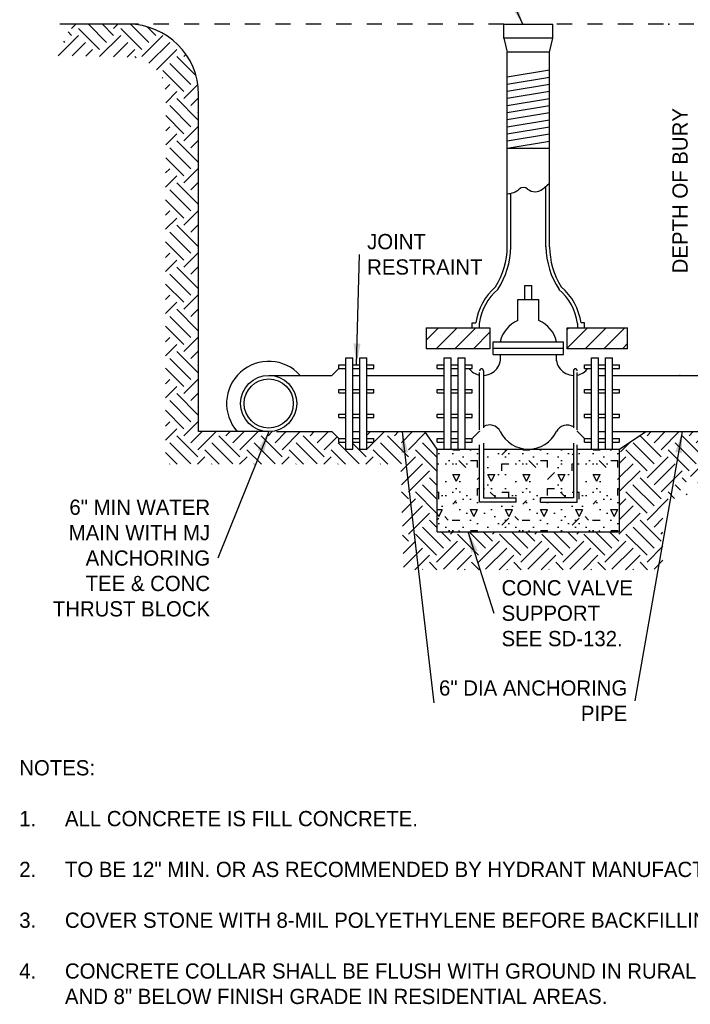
# Model space of a CAD drawing. Header units: feet. Extents: x 2205963 to 2207247, y 306378 to 307002.
# Tile 13 of 16: x 2207212.74 to 2207217.14, y 306954.46 to 306960.92. Entities that reach past the tile are written whole.
import ezdxf
from ezdxf.enums import TextEntityAlignment as Align

# ---------------------------------------------------------------- set-up
doc = ezdxf.new("R2010")
doc.units = ezdxf.units.FT
doc.header["$MEASUREMENT"] = 0
doc.linetypes.add('brrebarpr', pattern=[0.3875, 0.375, -0.0125])
doc.linetypes.add('OhDOT_USTN2', pattern=[0.10999999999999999, 0.069, -0.04099999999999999])
for name, color, linetype in [('90', 2, 'Continuous'), ('BD_P_Gen_Concrete', 5, 'Continuous'), ('BD_P_Gen_Reinforcing', 1, 'brrebarpr'), ('PS_P_Object', 92, 'Continuous'), ('SH_Hatch', 14, 'Continuous'), ('SH_TextH', 4, 'Continuous'), ('SH_TextL', 110, 'Continuous'), ('SH_TextM', 7, 'Continuous'), ('XS_X_Ground_Line', 3, 'OhDOT_USTN2')]:
    doc.layers.add(name, color=color, linetype=linetype)
doc.styles.add('SD Small (0.10)', font='font30.shx', dxfattribs={"height": 0.1})
doc.styles.add('SD-TEXT-0.08', font='font30.shx', dxfattribs={"height": 0.08})
doc.styles.add('Straight Normal (0.14) Font 30', font='calibri.ttf', dxfattribs={"height": 0.14})
doc.dimstyles.new('Dec Straight 0', dxfattribs={"dimtxt": 0.14, "dimasz": 0.14, "dimexe": 0.07, "dimexo": 0.07, "dimgap": 0.05, "dimtad": 1, "dimdec": 0, "dimzin": 0, "dimdsep": 46, "dimtxsty": 'Straight Normal (0.14) Font 30', "dimcen": 0.07, "dimclrd": 9, "dimclre": 9, "dimclrt": 256, "dimaunit": 1, "dimadec": 4, "dimazin": 0, "dimtfac": 1, "dimtdec": 0, "dimtofl": 0, "dimtmove": 0, "dimatfit": 3, "dimfxl": 1, "dimtolj": 1, "dimtzin": 0, "dimlwd": 25, "dimlwe": 25, "dimarcsym": 0})

# ---------------------------------------------------------------- blocks, each defined once
blk = doc.blocks.new('*X1014')
at = {"color": 0}
for p, q in [((3.480452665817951, 5.734355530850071), (3.569858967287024, 5.823761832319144)), ((3.552762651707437, 5.67408299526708), (3.702441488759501, 5.823761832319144)), ((3.685345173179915, 5.67408299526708), (3.835024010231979, 5.823761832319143)), ((4.485632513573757, 5.811457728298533), (4.497936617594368, 5.823761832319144)), ((4.485632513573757, 5.678875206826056), (4.630519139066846, 5.823761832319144)), ((4.613422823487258, 5.674082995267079), (4.763101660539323, 5.823761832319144)), ((4.746005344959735, 5.674082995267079), (4.895684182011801, 5.823761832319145)), ((3.579728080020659, 5.767339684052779), (3.579728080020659, 5.767339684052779)), ((3.712310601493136, 5.767339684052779), (3.712310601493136, 5.767339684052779)), ((3.817927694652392, 5.67408299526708), (3.934434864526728, 5.790590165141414)), ((3.844893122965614, 5.767339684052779), (3.844893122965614, 5.767339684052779)), ((4.507805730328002, 5.767339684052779), (4.507805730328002, 5.767339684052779)), ((4.640388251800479, 5.767339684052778), (4.640388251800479, 5.767339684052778)), ((4.772970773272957, 5.767339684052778), (4.772970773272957, 5.767339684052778)), ((4.905553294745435, 5.767339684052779), (4.905553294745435, 5.767339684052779)), ((3.51343681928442, 5.70104842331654), (3.51343681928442, 5.70104842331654)), ((3.646019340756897, 5.70104842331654), (3.646019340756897, 5.70104842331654)), ((3.778601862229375, 5.70104842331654), (3.778601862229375, 5.70104842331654)), ((3.911184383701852, 5.70104842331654), (3.911184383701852, 5.70104842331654)), ((4.57409699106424, 5.701048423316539), (4.57409699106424, 5.701048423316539)), ((4.706679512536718, 5.701048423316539), (4.706679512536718, 5.701048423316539)), ((4.839262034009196, 5.70104842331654), (4.839262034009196, 5.70104842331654)), ((4.878587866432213, 5.674082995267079), (4.916357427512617, 5.711852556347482))]:
    blk.add_line(p, q, dxfattribs=at)
blk = doc.blocks.new('A$Caab9d620')
at = {"layer": 'SH_Hatch'}
h = blk.add_hatch(dxfattribs=at)
h.set_pattern_fill('EARTH', color=256, scale=0.4608893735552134, style=0)
h.set_pattern_definition([(44.99999999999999, (-19.77464214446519, -2.702798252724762), (2.558449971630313e-17, 0.2765336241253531), [0.195538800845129, -0.195538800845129]), (44.99999999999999, (-19.72855320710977, -2.748887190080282), (2.558449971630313e-17, 0.2765336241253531), [0.195538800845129, -0.195538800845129]), (44.99999999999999, (-19.68246426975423, -2.794976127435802), (2.558449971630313e-17, 0.2765336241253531), [0.195538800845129, -0.195538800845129]), (315, (-19.6363753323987, -2.794976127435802), (0.2765336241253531, -7.675349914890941e-17), [0.195538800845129, -0.195538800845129]), (315, (-19.59028639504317, -2.748887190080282), (0.2765336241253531, -7.675349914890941e-17), [0.195538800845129, -0.195538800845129]), (315, (-19.54419745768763, -2.702798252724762), (0.2765336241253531, -7.675349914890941e-17), [0.195538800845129, -0.195538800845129])])
h.paths.add_polyline_path([(-2.390743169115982, 4.009117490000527, 0.4142135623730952), (-2.851632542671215, 4.470006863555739), (-3.222494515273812, 4.470006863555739), (-3.325886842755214, 4.263454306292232), (-2.851632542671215, 4.254613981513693, -0.4147174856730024), (-2.606136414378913, 4.008695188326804), (-2.608222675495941, 1.58308602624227), (-1.063706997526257, 1.58308602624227), (-1.043905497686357, 0.8908120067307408), (0.6590220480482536, 0.8908120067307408), (0.6590220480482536, 1.246838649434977), (0.8372353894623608, 1.503968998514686), (0.9956472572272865, 1.365514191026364), (1.332272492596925, 1.325955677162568), (2.361949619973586, 1.306176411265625), (2.579765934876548, 1.523748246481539), (2.574136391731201, 2.226650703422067), (2.310328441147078, 2.09609776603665), (2.310328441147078, 1.779800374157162), (2.306507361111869, 1.717424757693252), (2.295647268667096, 1.671321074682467), (2.271212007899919, 1.617081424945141), (2.230486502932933, 1.581825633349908), (2.181615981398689, 1.557417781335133), (2.116455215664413, 1.546569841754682), (2.031524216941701, 1.543359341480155), (1.941616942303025, 1.543359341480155), (1.480727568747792, 1.543359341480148), (1.246099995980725, 1.54416049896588, -0.3835020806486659), (0.9628567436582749, 1.79684849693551), (0.5462320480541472, 1.79684849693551), (0.4463194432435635, 1.729108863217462), (0.3745930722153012, 1.6573824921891), (0.3745930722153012, 1.139864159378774), (-0.8237192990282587, 1.139864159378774), (-0.8237192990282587, 1.680479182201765), (-0.9036285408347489, 1.79684849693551), (-1.208962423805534, 1.796848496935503), (-1.284608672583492, 1.796848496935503), (-1.284608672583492, 1.750759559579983), (-1.238519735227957, 1.75075955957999), (-1.238519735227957, 1.727715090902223), (-1.284608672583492, 1.727715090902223), (-1.284608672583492, 1.681626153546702), (-1.330697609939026, 1.681626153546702), (-1.330697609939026, 1.727715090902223), (-1.376786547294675, 1.727715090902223), (-1.376786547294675, 1.681626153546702), (-1.422875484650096, 1.681626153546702), (-1.422875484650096, 1.727715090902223), (-1.46896442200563, 1.727715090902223), (-1.46896442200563, 1.741183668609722), (-1.478540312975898, 1.750759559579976), (-1.46896442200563, 1.750759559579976), (-1.515053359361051, 1.796848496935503), (-1.877727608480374, 1.796848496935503), (-1.929853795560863, 1.796848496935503), (-2.390743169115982, 1.796848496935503)])
h.paths.add_polyline_path([(2.559964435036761, 3.996155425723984), (2.658971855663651, 4.174168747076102), (2.876788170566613, 4.174168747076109), (3.213413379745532, 4.866442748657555), (3.186018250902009, 5.299607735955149), (2.771217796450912, 4.470006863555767), (2.771217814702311, 4.470006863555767, 0.2920592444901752), (2.353090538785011, 4.20299527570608), (2.353090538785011, 4.14738430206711), (2.331557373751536, 4.14738430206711, 0.07632083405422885), (2.310328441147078, 4.009117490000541), (2.310328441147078, 2.09609776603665), (2.574136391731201, 2.226650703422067)])
at = {"layer": 'SH_TextL'}
h = blk.add_hatch(dxfattribs=at)
h.set_pattern_fill('CONCRETE', color=256, scale=0.4608893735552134, style=0)
h.set_pattern_definition([(44.99999999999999, (-254.306541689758, -18.32744313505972), (0, 0.4608914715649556), [0.0651789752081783, -0.1303625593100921, 0.03258948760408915, -0.1955369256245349, 0.0651789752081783, -0.1629490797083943]), (135, (-254.0069635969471, -18.30439866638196), (-0.4608914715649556, 0), [0.06517943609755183, -0.09776846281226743, 0.03258948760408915, -0.1629474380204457, 0.06517943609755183, -0.2281317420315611]), (63.43494882, (-254.3756750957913, -18.396576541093), (2.350473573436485e-11, 0.4608893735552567), [0.05152743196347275, -0.206109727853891, 0.05152743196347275, -0.2061253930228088]), (116.5650512, (-254.3756750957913, -18.396576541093), (-1.843856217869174e-10, 0.4608893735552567), [0.05152743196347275, -0.206109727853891, 0.05152743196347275, -0.2061253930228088]), (0, (-254.3756750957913, -18.35048760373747), (0, 0.4608893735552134), [0.02304446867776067, -0.1843557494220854, 0.04608893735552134, -0.1843557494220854, 0.02304446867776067]), (0, (-254.3756750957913, -18.2813541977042), (0, 0.4608893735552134), [-0.06913340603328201, 0.04608893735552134, -0.1843557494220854, 0, -0.1613112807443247, 0]), (0, (-254.3756750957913, -18.25830972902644), (0, 0.4608893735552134), [-0.1843557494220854, 0, -0.138266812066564, 0.04608893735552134, -0.09217787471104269, 0]), (0, (-254.3756750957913, -18.18917632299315), (0, 0.4608893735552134), [-0.09217787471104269, 0, -0.1152223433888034, 0.04608893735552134, -0.207400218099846, 0]), (0, (-254.3756750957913, -18.12004291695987), (0, 0.4608893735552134), [-0.09217787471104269, 0.04608893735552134, -0.1843557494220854, 0.04608893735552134, -0.09217787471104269, 0]), (0, (-254.3756750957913, -18.00482057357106), (0, 0.4608893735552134), [-0.06913340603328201, 0.04608893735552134, -0.09217787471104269, 0, -0.2534891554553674, 0]), (0, (-254.3756750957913, -17.98177610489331), (0, 0.4608893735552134), [-0.09217787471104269, 0, -0.276533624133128, 0.04608893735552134, -0.04608893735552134, 0]), (90, (-254.3526306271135, -18.30439866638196), (-0.4608893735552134, 2.822040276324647e-17), [-0.138266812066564, 0, -0.138266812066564, 0, -0.1843557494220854, 0]), (90, (-254.306541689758, -18.396576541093), (-0.4608893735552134, 2.822040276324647e-17), [-0.06913340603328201, 0.04608893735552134, -0.1843557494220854, 0, -0.1613112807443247, 0]), (90, (-254.2604527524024, -18.396576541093), (-0.4608893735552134, 2.822040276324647e-17), [-0.1843557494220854, 0, -0.1613112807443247, 0.04608893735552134, -0.06913340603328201, 0]), (90, (-254.0069635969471, -18.396576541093), (-0.4608893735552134, 2.822040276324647e-17), [-0.09217787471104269, 0.04608893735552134, -0.2304446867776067, 0.04608893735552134, -0.04608893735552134, 0]), (90, (-254.3295861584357, -18.35048760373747), (-0.4608893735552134, 2.822040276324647e-17), [-0.138266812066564, 0, -0.1613112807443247, 0, -0.1613112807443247, 0]), (90, (-254.2834972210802, -18.35048760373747), (-0.4608893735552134, 2.822040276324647e-17), [-0.1152223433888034, 0, -0.2534891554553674, 0, -0.09217787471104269, 0]), (90, (-254.2374082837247, -18.32744313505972), (-0.4608893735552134, 2.822040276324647e-17), [-0.2304446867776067, 0, -0.06913340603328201, 0, -0.1613112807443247, 0]), (90, (-254.2143638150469, -18.37353207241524), (-0.4608893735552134, 2.822040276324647e-17), [-0.207400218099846, 0, -0.09217787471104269, 0, -0.1152223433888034, 0]), (90, (-254.1682748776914, -18.30439866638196), (-0.4608893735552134, 2.822040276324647e-17), [-0.1843557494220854, 0, -0.06913340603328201, 0, -0.1843557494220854, 0]), (90, (-254.1452304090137, -18.2813541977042), (-0.4608893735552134, 2.822040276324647e-17), [-0.207400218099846, 0, -0.09217787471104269, 0, -0.1613112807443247, 0]), (90, (-254.122185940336, -18.396576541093), (-0.4608893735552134, 2.822040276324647e-17), [-0.276533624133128, 0, -0.1152223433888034, 0, -0.06913340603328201, 0]), (90, (-254.0991414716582, -18.32744313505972), (-0.4608893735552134, 2.822040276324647e-17), [-0.09217787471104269, 0, -0.1843557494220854, 0, -0.1843557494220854, 0]), (90, (-254.0760970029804, -18.35048760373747), (-0.4608893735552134, 2.822040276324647e-17), [-0.207400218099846, 0, -0.1152223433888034, 0, -0.138266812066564, 0]), (90, (-254.0530525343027, -18.37353207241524), (-0.4608893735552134, 2.822040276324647e-17), [-0.1843557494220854, 0, -0.138266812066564, 0, -0.138266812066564, 0]), (90, (-254.0069635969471, -18.35048760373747), (-0.4608893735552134, 2.822040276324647e-17), [-0.138266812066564, 0, -0.138266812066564, 0, -0.1843557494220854, 0]), (90, (-253.9608746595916, -18.32744313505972), (-0.4608893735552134, 2.822040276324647e-17), [-0.1843557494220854, 0, -0.09217787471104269, 0, -0.1843557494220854, 0]), (90, (-253.9378301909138, -18.30439866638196), (-0.4608893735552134, 2.822040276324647e-17), [-0.06913340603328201, 0, -0.276533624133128, 0, -0.1152223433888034, 0])])
h.paths.add_polyline_path([(0.3745930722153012, 1.139864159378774), (0.3745930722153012, 1.680479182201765), (0.09590571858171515, 1.680479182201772), (0.09590571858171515, 1.334437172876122), (-0.1443887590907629, 1.334437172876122), (-0.1443887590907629, 1.362597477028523), (0.07083902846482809, 1.362597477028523), (0.07083902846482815, 1.680479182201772), (-0.5195247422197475, 1.680479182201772), (-0.5195247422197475, 1.362597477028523), (-0.3042969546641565, 1.362597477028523), (-0.3042969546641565, 1.334437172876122), (-0.5445914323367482, 1.334437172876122), (-0.5445914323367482, 1.680479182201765), (-0.8237192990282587, 1.680479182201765), (-0.8237192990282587, 1.139864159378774)])
at = {"layer": '90', "color": 0, "linetype": 'ByBlock'}
blk.add_point((0.6970740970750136, 4.470006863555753), dxfattribs=at)
at = {"layer": 'BD_P_Gen_Concrete'}
for p, q in [((-0.8237192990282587, 1.139864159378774), (-0.8237192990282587, 1.680479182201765)), ((-0.8237192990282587, 1.680479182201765), (-0.5445914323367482, 1.680479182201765)), ((-0.5195247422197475, 1.680479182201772), (0.07083902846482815, 1.680479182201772)), ((0.09590571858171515, 1.680479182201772), (0.3745930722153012, 1.680479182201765)), ((0.3745930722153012, 1.139864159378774), (0.3745930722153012, 1.680479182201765)), ((-0.8237192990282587, 1.139864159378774), (0.3745930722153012, 1.139864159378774))]:
    blk.add_line(p, q, dxfattribs=at)
at = {"layer": 'BD_P_Gen_Reinforcing'}
for p, q in [((-0.5445914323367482, 1.334437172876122), (-0.5445914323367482, 2.195956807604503)), ((-0.5195247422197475, 2.195956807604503), (-0.5195247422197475, 1.362597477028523)), ((0.07083902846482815, 2.195956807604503), (0.07083902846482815, 1.362597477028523)), ((0.09590571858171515, 1.334437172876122), (0.09590571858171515, 2.195956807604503)), ((-0.5195247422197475, 1.362597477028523), (-0.3042969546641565, 1.362597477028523)), ((-0.3042969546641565, 1.334437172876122), (-0.3042969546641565, 1.362597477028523)), ((0.07083902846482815, 1.362597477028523), (-0.1443887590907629, 1.362597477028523)), ((-0.1443887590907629, 1.334437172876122), (-0.1443887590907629, 1.362597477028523)), ((-0.3042969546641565, 1.334437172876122), (-0.5445914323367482, 1.334437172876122)), ((-0.1443887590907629, 1.334437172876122), (0.09590571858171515, 1.334437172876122))]:
    blk.add_line(p, q, dxfattribs=at)
for centre in [(-0.5320580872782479, 2.195956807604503), (0.0833723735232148, 2.195956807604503)]:
    blk.add_arc(centre, 0.01253334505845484, 0, 180, dxfattribs=at)
at = {"layer": 'PS_P_Object'}
for p, q in [((-2.851632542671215, 4.470006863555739), (-3.300620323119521, 4.470006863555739)), ((-0.3858743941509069, 4.470006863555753), (-0.06325183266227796, 4.470006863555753)), ((-0.3858743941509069, 4.377828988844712), (-0.3858743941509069, 4.470006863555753)), ((-0.06325183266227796, 4.377828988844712), (-0.06325183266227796, 4.470006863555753)), ((-0.06325183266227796, 4.377828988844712), (-0.3858743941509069, 4.377828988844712)), ((-0.3858743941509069, 4.377828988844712), (-0.3628299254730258, 4.285651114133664)), ((-0.0862963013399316, 4.285651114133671), (-0.06325183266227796, 4.377828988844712)), ((-0.0862963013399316, 4.285651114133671), (-0.3628299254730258, 4.285651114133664)), ((-0.3628299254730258, 3.130283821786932), (-0.3628299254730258, 4.285651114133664)), ((-0.0862963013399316, 3.130283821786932), (-0.0862963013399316, 4.285651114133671)), ((-2.390743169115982, 1.796848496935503), (-2.390743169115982, 4.009117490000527)), ((-0.3628299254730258, 3.657093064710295), (-0.0862963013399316, 3.657093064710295)), ((-0.1321242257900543, 3.38869193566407), (-0.0862963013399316, 3.426648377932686)), ((-0.3397854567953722, 3.130283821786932), (-0.3397854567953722, 3.360385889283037)), ((-0.1093407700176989, 3.130283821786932), (-0.1093407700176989, 3.40756206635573)), ((-0.3628299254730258, 3.00962309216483), (-0.3628299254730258, 3.130283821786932)), ((-0.3397854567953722, 3.00962309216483), (-0.3397854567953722, 3.130283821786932)), ((-0.1093407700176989, 3.00962309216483), (-0.1093407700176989, 3.130283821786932)), ((-0.0862963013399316, 3.00962309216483), (-0.0862963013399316, 3.130283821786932)), ((-0.2476075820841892, 2.75549839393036), (-0.2015186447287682, 2.75549839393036)), ((-0.2476075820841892, 2.663320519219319), (-0.2476075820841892, 2.75549839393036)), ((-0.2015186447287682, 2.663320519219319), (-0.2015186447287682, 2.75549839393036)), ((-0.2936965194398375, 2.663320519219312), (-0.1554297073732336, 2.663320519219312)), ((-0.2936965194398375, 2.52505370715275), (-0.2936965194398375, 2.663320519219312)), ((-0.1554297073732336, 2.525053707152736), (-0.1554297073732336, 2.663320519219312)), ((-0.8961961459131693, 2.478841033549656), (-0.8961961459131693, 2.340870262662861)), ((-0.8961961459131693, 2.478841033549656), (-0.4777250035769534, 2.478841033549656)), ((-0.5932746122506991, 2.478841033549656), (-0.5932746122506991, 2.509557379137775)), ((-0.5932746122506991, 2.509557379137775), (-0.5702301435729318, 2.509557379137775)), ((-0.5474109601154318, 2.50634297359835), (-0.5474109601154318, 2.478841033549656)), ((-0.4777250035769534, 2.478841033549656), (-0.4777250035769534, 2.340870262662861)), ((0.03035727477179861, 2.478841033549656), (0.4273903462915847, 2.478841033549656)), ((0.03035727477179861, 2.340870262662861), (0.03035727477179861, 2.478841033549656)), ((0.09828473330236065, 2.50634297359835), (0.09828473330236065, 2.478841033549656)), ((0.144148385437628, 2.509557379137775), (0.121103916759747, 2.509557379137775)), ((0.144148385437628, 2.478841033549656), (0.144148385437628, 2.509557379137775)), ((0.4273903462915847, 2.340870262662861), (0.4273903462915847, 2.478841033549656)), ((-0.4777250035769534, 2.340870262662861), (-0.8961961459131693, 2.340870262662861)), ((-0.4550078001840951, 2.386786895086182), (0.005881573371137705, 2.386786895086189)), ((-0.4550078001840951, 2.303826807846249), (-0.4550078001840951, 2.386786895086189)), ((-0.4550078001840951, 2.345306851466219), (0.005881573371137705, 2.345306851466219)), ((0.005881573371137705, 2.303826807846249), (0.005881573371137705, 2.386786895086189)), ((0.4273903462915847, 2.340870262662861), (0.03035727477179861, 2.340870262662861)), ((-1.422875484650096, 1.727715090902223), (-1.422875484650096, 2.280782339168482)), ((-1.422875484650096, 2.280782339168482), (-1.376786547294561, 2.280782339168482)), ((-1.376786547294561, 1.681626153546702), (-1.376786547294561, 2.280782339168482)), ((-1.330697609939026, 1.681626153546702), (-1.330697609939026, 2.280782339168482)), ((-1.330697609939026, 2.280782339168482), (-1.284608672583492, 2.280782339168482)), ((-1.284608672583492, 1.79684849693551), (-1.284608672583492, 2.280782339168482)), ((-0.7776303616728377, 1.681626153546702), (-0.7776303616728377, 2.280782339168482)), ((-0.7776303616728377, 2.280782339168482), (-0.7315414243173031, 2.280782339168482)), ((-0.7315414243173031, 1.681626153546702), (-0.7315414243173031, 2.280782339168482)), ((-0.6854524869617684, 1.681626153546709), (-0.6854524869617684, 2.280782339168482)), ((-0.6854524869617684, 2.280782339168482), (-0.6393635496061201, 2.280782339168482)), ((-0.6393635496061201, 1.681626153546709), (-0.6393635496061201, 2.280782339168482)), ((-0.4550078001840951, 2.303826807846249), (0.005881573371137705, 2.303826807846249)), ((0.1902373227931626, 1.681626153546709), (0.1902373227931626, 2.280782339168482)), ((0.1902373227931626, 2.280782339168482), (0.2363262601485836, 2.280782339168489)), ((0.2363262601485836, 1.681626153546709), (0.2363262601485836, 2.280782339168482)), ((0.2824151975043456, 1.681626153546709), (0.2824151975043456, 2.280782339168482)), ((0.2824151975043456, 2.280782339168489), (0.3285041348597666, 2.280782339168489)), ((0.3285041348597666, 1.681626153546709), (0.3285041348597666, 2.280782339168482)), ((-1.46896442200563, 2.211648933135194), (-1.515053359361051, 2.165559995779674)), ((-1.46896442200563, 2.234693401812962), (-1.422875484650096, 2.234693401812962)), ((-1.46896442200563, 2.211648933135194), (-1.46896442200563, 2.234693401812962)), ((-1.46896442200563, 2.211648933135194), (-1.422875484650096, 2.211648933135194)), ((-1.376786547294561, 2.234693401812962), (-1.330697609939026, 2.234693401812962)), ((-1.376786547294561, 2.211648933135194), (-1.330697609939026, 2.211648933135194)), ((-1.284608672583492, 2.234693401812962), (-1.238519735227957, 2.234693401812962)), ((-1.284608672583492, 2.211648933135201), (-1.238519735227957, 2.211648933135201)), ((-1.238519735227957, 2.211648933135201), (-1.238519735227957, 2.234693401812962)), ((-0.8237192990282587, 2.234693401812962), (-0.7776303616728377, 2.234693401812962)), ((-0.8237192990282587, 2.211648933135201), (-0.8237192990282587, 2.234693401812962)), ((-0.8237192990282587, 2.211648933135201), (-0.7776303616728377, 2.211648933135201)), ((-0.7315414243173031, 2.234693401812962), (-0.6854524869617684, 2.234693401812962)), ((-0.7315414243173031, 2.211648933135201), (-0.6854524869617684, 2.211648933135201)), ((-0.6393635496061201, 2.234693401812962), (-0.5932746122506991, 2.234693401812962)), ((-0.6393635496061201, 2.211648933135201), (-0.5932746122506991, 2.211648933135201)), ((-0.5932746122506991, 2.211648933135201), (-0.5932746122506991, 2.234693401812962)), ((0.144148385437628, 2.211648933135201), (0.144148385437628, 2.234693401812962)), ((0.144148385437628, 2.234693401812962), (0.1902373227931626, 2.234693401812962)), ((0.144148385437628, 2.211648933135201), (0.1902373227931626, 2.211648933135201)), ((0.2363262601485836, 2.234693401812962), (0.2824151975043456, 2.234693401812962)), ((0.2363262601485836, 2.211648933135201), (0.2824151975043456, 2.211648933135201)), ((0.3285041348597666, 2.234693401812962), (0.3745930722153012, 2.234693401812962)), ((0.3285041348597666, 2.211648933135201), (0.3745930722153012, 2.211648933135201)), ((0.3745930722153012, 2.211648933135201), (0.3745930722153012, 2.234693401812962)), ((-1.929853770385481, 2.165559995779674), (-1.515053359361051, 2.165559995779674)), ((-1.376786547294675, 2.165559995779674), (-1.330697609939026, 2.165559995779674)), ((-1.284608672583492, 2.165559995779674), (-0.7776303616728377, 2.165559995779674)), ((-0.7315414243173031, 2.165559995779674), (-0.6854524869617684, 2.165559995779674)), ((0.2363262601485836, 2.165559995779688), (0.2824151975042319, 2.165559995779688)), ((0.3285041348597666, 2.165559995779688), (1.204193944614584, 2.165559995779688)), ((-1.46896442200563, 2.073382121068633), (-1.422875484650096, 2.073382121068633)), ((-1.46896442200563, 2.050337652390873), (-1.46896442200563, 2.073382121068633)), ((-1.376786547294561, 2.073382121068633), (-1.330697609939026, 2.073382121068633)), ((-1.284608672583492, 2.073382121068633), (-1.238519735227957, 2.073382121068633)), ((-1.238519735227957, 2.05033765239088), (-1.238519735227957, 2.073382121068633)), ((-0.8237192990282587, 2.07338212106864), (-0.7776303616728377, 2.07338212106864)), ((-0.8237192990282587, 2.05033765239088), (-0.8237192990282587, 2.07338212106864)), ((-0.7315414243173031, 2.07338212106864), (-0.6854524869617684, 2.07338212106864)), ((-0.6393635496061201, 2.07338212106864), (-0.5932746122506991, 2.07338212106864)), ((-0.5932746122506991, 2.05033765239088), (-0.5932746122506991, 2.07338212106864)), ((0.144148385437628, 2.05033765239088), (0.144148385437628, 2.07338212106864)), ((0.144148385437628, 2.07338212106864), (0.1902373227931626, 2.07338212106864)), ((0.2363262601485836, 2.073382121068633), (0.2824151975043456, 2.073382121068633)), ((0.3285041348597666, 2.073382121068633), (0.3745930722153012, 2.073382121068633)), ((0.3745930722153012, 2.05033765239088), (0.3745930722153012, 2.07338212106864)), ((-1.46896442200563, 2.050337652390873), (-1.422875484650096, 2.050337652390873)), ((-1.376786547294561, 2.050337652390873), (-1.330697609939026, 2.050337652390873)), ((-1.284608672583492, 2.050337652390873), (-1.238519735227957, 2.05033765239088)), ((-0.8237192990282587, 2.05033765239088), (-0.7776303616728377, 2.05033765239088)), ((-0.7315414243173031, 2.05033765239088), (-0.6854524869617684, 2.05033765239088)), ((-0.6393635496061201, 2.05033765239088), (-0.5932746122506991, 2.05033765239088)), ((0.144148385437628, 2.05033765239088), (0.1902373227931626, 2.05033765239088)), ((0.2363262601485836, 2.05033765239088), (0.2824151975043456, 2.05033765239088)), ((0.3285041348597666, 2.05033765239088), (0.3745930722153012, 2.05033765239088)), ((-1.46896442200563, 1.912070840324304), (-1.422875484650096, 1.912070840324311)), ((-1.46896442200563, 1.889026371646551), (-1.46896442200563, 1.912070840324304)), ((-1.46896442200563, 1.889026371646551), (-1.422875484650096, 1.889026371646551)), ((-1.376786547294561, 1.912070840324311), (-1.330697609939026, 1.912070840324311)), ((-1.376786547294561, 1.889026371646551), (-1.330697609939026, 1.889026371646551)), ((-1.284608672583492, 1.912070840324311), (-1.238519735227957, 1.912070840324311)), ((-1.284608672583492, 1.889026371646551), (-1.238519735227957, 1.889026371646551)), ((-1.238519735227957, 1.889026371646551), (-1.238519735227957, 1.912070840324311)), ((-0.8237192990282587, 1.912070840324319), (-0.7776303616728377, 1.912070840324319)), ((-0.8237192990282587, 1.889026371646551), (-0.8237192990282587, 1.912070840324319)), ((-0.8237192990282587, 1.889026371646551), (-0.7776303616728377, 1.889026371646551)), ((-0.7315414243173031, 1.912070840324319), (-0.6854524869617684, 1.912070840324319)), ((-0.7315414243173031, 1.889026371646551), (-0.6854524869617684, 1.889026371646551)), ((-0.6393635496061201, 1.912070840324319), (-0.5932746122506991, 1.912070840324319)), ((-0.6393635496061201, 1.889026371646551), (-0.5932746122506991, 1.889026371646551)), ((-0.5932746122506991, 1.889026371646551), (-0.5932746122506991, 1.912070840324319)), ((0.144148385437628, 1.889026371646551), (0.144148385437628, 1.912070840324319)), ((0.144148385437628, 1.912070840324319), (0.1902373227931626, 1.912070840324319)), ((0.144148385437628, 1.889026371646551), (0.1902373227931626, 1.889026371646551)), ((0.2363262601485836, 1.912070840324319), (0.2824151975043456, 1.912070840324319)), ((0.2363262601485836, 1.889026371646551), (0.2824151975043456, 1.889026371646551)), ((0.3285041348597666, 1.912070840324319), (0.3745930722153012, 1.912070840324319)), ((0.3285041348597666, 1.889026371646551), (0.3745930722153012, 1.889026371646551)), ((0.3745930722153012, 1.889026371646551), (0.3745930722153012, 1.912070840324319)), ((-1.929853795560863, 1.796848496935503), (-2.390743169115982, 1.796848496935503)), ((-1.877727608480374, 1.796848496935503), (-1.515053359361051, 1.796848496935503)), ((-1.46896442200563, 1.750759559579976), (-1.515053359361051, 1.796848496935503)), ((-1.46896442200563, 1.727715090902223), (-1.46896442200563, 1.750759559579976)), ((-1.46896442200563, 1.750759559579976), (-1.422875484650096, 1.750759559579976)), ((-1.376786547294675, 1.796848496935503), (-1.330697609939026, 1.796848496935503)), ((-1.376786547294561, 1.75075955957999), (-1.330697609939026, 1.75075955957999)), ((-1.284608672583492, 1.727715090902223), (-1.284608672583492, 1.79684849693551)), ((-1.284608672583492, 1.796848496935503), (-1.208962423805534, 1.796848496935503)), ((-1.284608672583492, 1.75075955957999), (-1.238519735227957, 1.75075955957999)), ((-1.238519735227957, 1.727715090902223), (-1.238519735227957, 1.75075955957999)), ((-1.208962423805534, 1.796848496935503), (-0.9036285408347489, 1.796848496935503)), ((-0.8237192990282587, 1.680479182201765), (-0.9036285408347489, 1.79684849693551)), ((-0.9036285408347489, 1.796848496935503), (-0.7776303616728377, 1.79684849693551)), ((-0.8237192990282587, 1.727715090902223), (-0.8237192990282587, 1.75075955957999)), ((-0.8237192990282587, 1.75075955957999), (-0.7776303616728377, 1.75075955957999)), ((-0.7315414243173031, 1.79684849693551), (-0.6854524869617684, 1.79684849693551)), ((-0.7315414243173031, 1.75075955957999), (-0.6854524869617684, 1.75075955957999)), ((-0.6393635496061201, 1.75075955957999), (-0.5932746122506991, 1.75075955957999)), ((-0.5932746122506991, 1.75075955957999), (-0.5471856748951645, 1.79684849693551)), ((-0.5932746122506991, 1.727715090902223), (-0.5932746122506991, 1.75075955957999)), ((0.144148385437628, 1.75075955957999), (0.09805944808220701, 1.79684849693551)), ((0.144148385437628, 1.727715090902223), (0.144148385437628, 1.75075955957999)), ((0.144148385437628, 1.75075955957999), (0.1902373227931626, 1.75075955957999)), ((0.2363262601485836, 1.79684849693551), (0.2824151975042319, 1.79684849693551)), ((0.2363262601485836, 1.75075955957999), (0.2824151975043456, 1.75075955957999)), ((0.3285041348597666, 1.79684849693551), (0.5462320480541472, 1.79684849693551)), ((0.3285041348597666, 1.75075955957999), (0.3745930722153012, 1.75075955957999)), ((0.3745930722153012, 1.680479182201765), (0.5462320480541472, 1.79684849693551)), ((0.3745930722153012, 1.727715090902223), (0.3745930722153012, 1.75075955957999)), ((0.5462320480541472, 1.79684849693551), (0.9628567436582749, 1.79684849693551)), ((-1.46896442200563, 1.727715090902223), (-1.422875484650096, 1.727715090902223)), ((-1.422875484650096, 1.681626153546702), (-1.422875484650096, 1.727715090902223)), ((-1.422875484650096, 1.681626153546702), (-1.376786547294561, 1.681626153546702)), ((-1.376786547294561, 1.727715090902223), (-1.330697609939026, 1.727715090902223)), ((-1.330697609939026, 1.681626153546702), (-1.284608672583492, 1.681626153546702)), ((-1.284608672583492, 1.727715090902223), (-1.238519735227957, 1.727715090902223)), ((-1.284608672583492, 1.681626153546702), (-1.284608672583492, 1.727715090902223)), ((-0.8237192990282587, 1.727715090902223), (-0.7776303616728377, 1.72771509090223)), ((-0.7776303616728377, 1.681626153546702), (-0.7315414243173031, 1.681626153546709)), ((-0.7315414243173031, 1.72771509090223), (-0.6854524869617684, 1.72771509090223)), ((-0.6854524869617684, 1.681626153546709), (-0.6393635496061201, 1.681626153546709)), ((-0.6393635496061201, 1.72771509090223), (-0.5932746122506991, 1.72771509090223)), ((0.144148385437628, 1.72771509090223), (0.1902373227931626, 1.72771509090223)), ((0.2363262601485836, 1.72771509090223), (0.2824151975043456, 1.72771509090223)), ((0.3285041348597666, 1.72771509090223), (0.3745930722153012, 1.72771509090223))]:
    blk.add_line(p, q, dxfattribs=at)
for radius in [0.1843557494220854, 0.1613112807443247]:
    blk.add_circle((-1.929853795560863, 1.981204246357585), radius, dxfattribs=at)
for centre, radius, start, end in [((-2.851632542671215, 4.009117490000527), 0.4608893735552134, 0, 90), ((-0.3666777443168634, 3.482323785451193), 0.1248681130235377, 271.7658526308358, 311.4229639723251), ((-0.2566889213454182, 3.357666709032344), 0.04137546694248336, 48.5770360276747, 131.4229639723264), ((-0.1807193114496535, 3.443767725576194), 0.07344947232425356, 228.5770360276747, 311.4229639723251), ((-0.8787719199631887, 3.019216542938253), 0.5160311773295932, 328.1903121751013, 358.9347622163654), ((-0.8709447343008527, 3.019124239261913), 0.5312412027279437, 326.9431021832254, 358.8665946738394), ((0.4218185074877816, 3.019124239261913), 0.5312412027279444, 181.1334053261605, 213.0568978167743), ((0.4296456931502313, 3.019216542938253), 0.5160311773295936, 181.0652377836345, 211.8096878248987), ((-0.190057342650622, 2.456004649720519), 0.3839261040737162, 130.6669055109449, 171.9818333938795), ((-0.190057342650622, 2.456004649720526), 0.3608816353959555, 130.6669055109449, 171.9818333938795), ((-0.2590688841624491, 2.456004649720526), 0.3608816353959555, 8.018166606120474, 49.33309448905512), ((-0.2590688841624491, 2.456004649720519), 0.3839261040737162, 8.018166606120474, 49.33309448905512), ((-0.2191466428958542, 2.345786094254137), 0.1941508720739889, 112.5803759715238, 167.808481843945), ((-0.229979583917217, 2.345786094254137), 0.1941508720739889, 12.19151815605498, 67.41962402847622), ((-0.5231196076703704, 2.282088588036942), 0.1162512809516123, 271.772053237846, 10.77737296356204), ((0.07399338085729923, 2.282088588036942), 0.1162512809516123, 169.2226270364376, 268.4451503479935), ((-1.929853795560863, 1.981204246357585), 0.276533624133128, 41.81031489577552, 221.810314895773), ((-0.5231196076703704, 2.282088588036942), 0.1162512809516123, 217.295493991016, 259.3562508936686), ((0.07399338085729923, 2.282088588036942), 0.1162512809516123, 280.8647425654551, 322.7045060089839), ((-0.4780522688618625, 1.764472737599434), 0.07633883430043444, 25.09409062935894, 122.9064087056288), ((0.02892604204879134, 1.763145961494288), 0.07691091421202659, 56.97841220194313, 154.010766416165), ((-0.2245631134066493, 1.886721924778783), 0.2050957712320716, 205.989233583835, 334.0107664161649), ((0.02892604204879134, 1.763145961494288), 0.0769109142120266, 25.98923358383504, 29.43969575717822)]:
    blk.add_arc(centre, radius, start, end, dxfattribs=at)
blk.add_point((0.770113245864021, 2.165559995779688), dxfattribs=at)
at = {"layer": 'SH_Hatch'}
for p, q in [((0.380750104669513, 1.663539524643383), (0.4463194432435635, 1.729108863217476)), ((0.8123650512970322, 1.382252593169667), (0.8186755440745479, 1.38856308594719))]:
    blk.add_line(p, q, dxfattribs=at)
at = {"layer": 'SH_TextH', "color": 2}
for p, q in [((0.1902373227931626, 1.681626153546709), (0.2363262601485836, 1.681626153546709)), ((0.2824151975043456, 1.681626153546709), (0.3285041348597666, 1.681626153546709))]:
    blk.add_line(p, q, dxfattribs=at)
at = {"layer": 'SH_TextH', "color": 3}
blk.add_arc((-0.4780522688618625, 1.764472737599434), 0.07633883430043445, 150.6485283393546, 154.9059093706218, dxfattribs=at)
at = {"layer": 'SH_TextL'}
for p, q in [((-0.3628299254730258, 4.124339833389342), (-0.0862963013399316, 4.170428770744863)), ((-0.3628299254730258, 4.077615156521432), (-0.0862963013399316, 4.12370409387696)), ((-0.3628299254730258, 4.030890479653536), (-0.0862963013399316, 4.076979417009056)), ((-0.3628299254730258, 3.984165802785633), (-0.0862963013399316, 4.030254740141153)), ((-0.3628299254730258, 3.937441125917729), (-0.0862963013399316, 3.98353006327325)), ((-0.3628299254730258, 3.890716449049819), (-0.0862963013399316, 3.936805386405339)), ((-0.3628299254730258, 3.843991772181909), (-0.0862963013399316, 3.890080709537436)), ((-0.3628299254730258, 3.797267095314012), (-0.0862963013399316, 3.843356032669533)), ((-0.3628299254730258, 3.750542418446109), (-0.0862963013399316, 3.79663135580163)), ((-0.3628299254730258, 3.703817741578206), (-0.0862963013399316, 3.749906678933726)), ((-0.3628299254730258, 3.657093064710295), (-0.0862963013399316, 3.703182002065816))]:
    blk.add_line(p, q, dxfattribs=at)
at = {"layer": 'XS_X_Ground_Line'}
for p, q in [((-0.3858743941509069, 4.470006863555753), (-2.851632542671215, 4.470006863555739)), ((1.062600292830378, 4.47000686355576), (-0.06325183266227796, 4.470006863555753))]:
    blk.add_line(p, q, dxfattribs=at)
at = {"layer": 'SH_Hatch', "xscale": 0.9217787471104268, "yscale": 0.9217787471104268, "zscale": 0.9217787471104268}
blk.add_blockref('*X1014', (-4.104403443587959, -2.889378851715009), dxfattribs=at)
at = {"layer": 'SH_TextL', "style": 'SD-TEXT-0.08'}
blk.add_text('DEPTH OF BURY', height=0.1, rotation=90, dxfattribs=at).set_placement((0.8213445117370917, 3.377510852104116), align=Align.CENTER)
at = {"layer": 'SH_TextL', "char_height": 0.1, "style": 'SD-TEXT-0.08'}
for s, insert, width, attachment_point in [('JOINT RESTRAINT', (-1.283536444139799, 2.959641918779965), 1.070495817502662, 4), ('6" MIN WATER MAIN WITH MJ ANCHORING TEE & CONC THRUST BLOCK', (-2.314751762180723, 0.9665319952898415), 1.070495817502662, 6), ('CONC VALVE SUPPORT\\PSEE SD-132.', (-0.4006198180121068, 0.6045159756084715), 1.070495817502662, 4), ('6" DIA ANCHORING PIPE', (0.4250247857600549, 0.03110957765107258), 1.244348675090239, 6)]:
    blk.add_mtext(s, dxfattribs=dict(at, insert=insert, width=width, attachment_point=attachment_point))
at = {"layer": 'SH_TextM', "insert": (-3.567975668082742, -0.3591667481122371), "char_height": 0.1, "width": 5.019901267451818, "attachment_point": 1, "style": 'SD Small (0.10)'}
blk.add_mtext('NOTES:\\P\\P\\pxi-3,l3,t3;1.^IALL CONCRETE IS FILL CONCRETE.\\P\\P2. ^ITO BE 12" MIN. OR AS RECOMMENDED BY HYDRANT MANUFACTURER.\\P\\P3. ^ICOVER STONE WITH 8-MIL POLYETHYLENE BEFORE BACKFILLING.\\P\\P4. ^ICONCRETE COLLAR SHALL BE FLUSH WITH GROUND IN RURAL AREAS, AND 8" BELOW FINISH GRADE IN RESIDENTIAL AREAS.', dxfattribs=at)
at = {"layer": 'SH_TextL'}
for points in [[(-0.2616292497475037, 4.470006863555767), (-0.5854580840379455, 5.178107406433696)], [(-1.353742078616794, 2.234693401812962), (-1.333536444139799, 2.959641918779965)], [(-1.929853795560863, 1.796848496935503), (-2.264751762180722, 0.9665319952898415)], [(-1.053122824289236, 1.796848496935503), (-0.844639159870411, 0.01692677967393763)], [(0.7858348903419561, 1.79684849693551), (0.4750247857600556, 0.03110957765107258)], [(-0.6217888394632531, 1.141822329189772), (-0.4506198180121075, 0.6045159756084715)]]:
    blk.add_leader(points, dimstyle='Dec Straight 0', override={"dimscale": 1, "dimexo": 0.0625, "dimtad": 0, "dimtoh": 1, "dimtxsty": 'SD-TEXT-0.08', "dimtmove": 2}, dxfattribs=at)

msp = doc.modelspace()

# ---------------------------------------------------------------- block references
at = {"layer": 'SH_TextM'}
msp.add_blockref('A$Caab9d620', (2207216.304983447, 306956.4230868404), dxfattribs=at)

doc.saveas('drawing.dxf')
